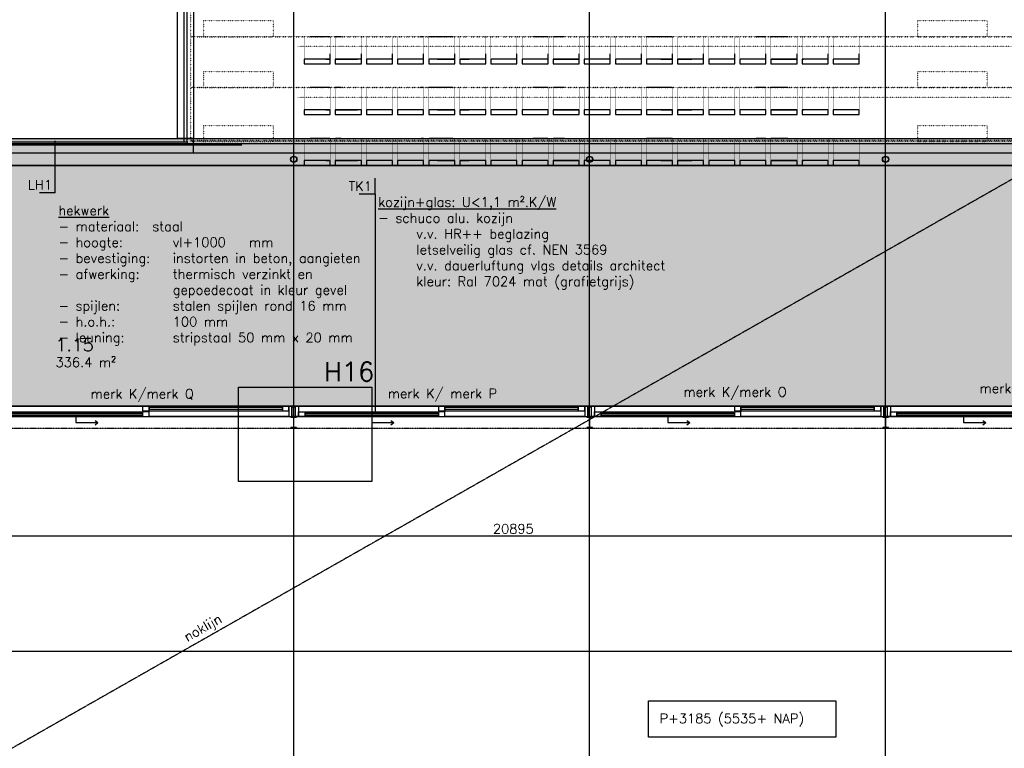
# Model space of a CAD drawing. Header units: millimetres. Extents: x -41560 to 117593, y -41642 to 17656.
# Tile 26 of 30: x 75911 to 91416, y -9225 to 2254. Entities that reach past the tile are written whole.
import ezdxf

# ---------------------------------------------------------------- set-up
doc = ezdxf.new("R2010")
doc.units = ezdxf.units.MM
doc.header["$LTSCALE"] = 0.5
doc.header["$PDMODE"] = 3
doc.header["$PDSIZE"] = 100
for name, pattern in [('ACAD_ISO07W100', [3, 0, -3]), ('CENTER2', [28.575, 19.05, -3.175, 3.175, -3.175]), ('HIDDEN2', [4.7625, 3.175, -1.5875])]:
    doc.linetypes.add(name, pattern=pattern)
for name, color, linetype in [('arc. 253', 253, 'Continuous'), ('arc. 9', 9, 'Continuous'), ('detailaanduiding', 4, 'Continuous'), ('inrichting terrein', 7, 'ACAD_ISO07W100'), ('maat 1.5mm', 210, 'Continuous'), ('pen 0.05mm', 7, 'Continuous'), ('pen 0.10mm', 6, 'Continuous'), ('pen 0.15mm', 1, 'Continuous'), ('pen 0.20mm', 2, 'Continuous'), ('stramien', 9, 'CENTER2'), ('tekst 1.5mm', 210, 'Continuous'), ('tekst 2.0mm', 211, 'Continuous'), ('tekstblocks', 6, 'Continuous')]:
    doc.layers.add(name, color=color, linetype=linetype)
doc.layers.add('hulplijn', color=140, linetype='Continuous', plot=False)
doc.layers.add('hulplijn opp', color=31, linetype='Continuous', plot=False)
doc.styles.add('1.5mm tekst', font='romans.shx', dxfattribs={"height": 1.5})
doc.styles.add('2.0mm tekst', font='romans.shx', dxfattribs={"height": 2})
doc.styles.add('3.0mm tekst', font='romans.shx', dxfattribs={"height": 3})
doc.dimstyles.new('1.5mm maat', dxfattribs={"dimscale": 0, "dimtxt": 1.5, "dimasz": 0.75, "dimexe": 1.25, "dimexo": 0.625, "dimgap": 0.375, "dimtad": 1, "dimdec": 0, "dimtxsty": '1.5mm tekst', "dimblk": 'dot maatlijn-GVA', "dimcen": 2.5, "dimse1": 1, "dimse2": 1, "dimclrd": 7, "dimclrt": 256, "dimadec": 0, "dimazin": 0, "dimtfac": 1, "dimtdec": 0, "dimtmove": 0, "dimatfit": 3, "dimfxl": 1, "dimarcsym": 0})

# ---------------------------------------------------------------- blocks, each defined once
blk = doc.blocks.new('*U158')
at = {"layer": 'tekst 1.5mm', "style": '1.5mm tekst'}
blk.add_attdef('OPPERVLAK', (0, -5), '', height=1.5, dxfattribs=at)
at = {"layer": 'tekst 2.0mm', "style": '2.0mm tekst'}
blk.add_attdef('RUIMTENUMMER', (0, -2.5), '', height=2, dxfattribs=at)
blk = doc.blocks.new('oppervlakte verd-02')
at = {"layer": 'hulplijn opp'}
for points in [[(57965, 384), (76815, 384), (76815, 154), (80145, 154), (80145, 384), (100825, 384), (100825, -20256), (80860, -20256), (80860, -18836), (92125, -18836), (92125, -14466), (99170, -14466), (99170, -3836), (60935, -3836), (60935, -18836), (73625, -18836), (73625, -19481), (80860, -19486), (80860, -20256), (57965, -20256)], [(74810, -9881), (74810, -9721), (74792, -9721), (74792, -3996), (95630, -3996), (95630, -14406), (92110, -14406), (92110, -14146), (80795, -14146), (80795, -19421), (73685, -19421), (73685, -12486), (72435, -12486), (72435, -9881)]]:
    blk.add_lwpolyline(points, close=True, dxfattribs=at)
at = {"xscale": 100, "yscale": 100, "zscale": 100}
blk.add_blockref('*U158', (77975, -2719), dxfattribs=at).add_auto_attribs({'RUIMTENUMMER': '1.15', 'OPPERVLAK': '336.4 m²'})
blk = doc.blocks.new('1302-stramien-01')
at = {"layer": 'hulplijn'}
for points in [[(-350, 350), (42350, 350), (42350, -18810), (-350, -18810)], [(-200, 200), (42200, 200), (42200, -18660), (-200, -18660)], [(0, 0), (42000, 0), (42000, -18460), (0, -18460)]]:
    blk.add_lwpolyline(points, close=True, dxfattribs=at)
at = {"layer": 'stramien'}
for p, q in [((23330, -23329), (23330, 10339)), ((27990, -23329), (27990, 10339)), ((32650, -23329), (32650, 10339)), ((-13469, 0), (52270, 0)), ((-13469, -7650), (52270, -7650))]:
    blk.add_line(p, q, dxfattribs=at)
blk = doc.blocks.new('TK01')
at = {"layer": 'hulplijn'}
for points in [[(0, 0), (0, 2.5)], [(0, 0), (-2.5, 0)]]:
    blk.add_lwpolyline(points, dxfattribs=at)
at = {"layer": 'hulplijn', "insert": (-0.5, 0.5), "char_height": 1.5, "attachment_point": 9, "style": '1.5mm tekst'}
blk.add_mtext_dynamic_manual_height_columns('TK1', width=6266.3931, gutter_width=500, heights=[0], dxfattribs=at)
at = {"layer": 'tekst 1.5mm', "insert": (0.5, -0.5), "char_height": 1.5, "width": 59.9125, "attachment_point": 1, "style": '1.5mm tekst'}
blk.add_mtext('{\\Lkozijn+glas: U<1,1 m².K/W\\P}- schuco alu. kozijn ^I\\P^Iv.v. HR++ beglazing\\P^Iletselveilig glas cf. NEN 3569\\P^Iv.v. dauerluftung vlgs details architect\\P^Ikleur: Ral 7024 mat (grafietgrijs)', dxfattribs=at)
blk = doc.blocks.new('dot maatlijn-GVA')
at = {"layer": 'maat 1.5mm'}
h = blk.add_hatch(color=7, dxfattribs=at)
edge = h.paths.add_edge_path()
edge.add_arc((0, 0), 0.4, 0, 360)
at = {"layer": 'maat 1.5mm', "color": 7}
for points in [[(0, 2.5), (0, -2.5)], [(-2.5, 0), (2.5, 0)]]:
    blk.add_lwpolyline(points, dxfattribs=at)
blk.add_circle((0, 0), 0.4, dxfattribs=at)
blk = doc.blocks.new('*D252')
at = {"layer": 'defpoints', "color": 0, "transparency": 16777216}
for p in [(73236, -4817), (94131, -5225), (94131, -5879)]:
    blk.add_point(p, dxfattribs=at)
at = {"layer": 'tekst 1.5mm', "color": 7, "lineweight": -2, "transparency": 16777216}
blk.add_line((73311, -5879), (94056, -5879), dxfattribs=at)
at = {"layer": 'tekst 1.5mm', "color": 7, "lineweight": -2, "transparency": 16777216, "xscale": 75, "yscale": 75, "zscale": 75, "rotation": 180}
blk.add_blockref('dot maatlijn-GVA', (73236, -5879), dxfattribs=at)
at = {"layer": 'tekst 1.5mm', "color": 7, "lineweight": -2, "transparency": 16777216, "xscale": 75, "yscale": 75, "zscale": 75}
blk.add_blockref('dot maatlijn-GVA', (94131, -5879), dxfattribs=at)
at = {"layer": 'tekst 1.5mm', "transparency": 16777216, "insert": (83684, -5767), "char_height": 150, "attachment_point": 5, "style": '1.5mm tekst'}
blk.add_mtext('20895', dxfattribs=at)
blk = doc.blocks.new('*U313')
at = {"layer": 'hulplijn'}
for points in [[(-205, 0), (205, 0), (205, 75), (-205, 75)], [(285, 0), (695, 0), (695, 75), (285, 75)], [(775, 0), (1185, 0), (1185, 75), (775, 75)], [(1265, 0), (1675, 0), (1675, 75), (1265, 75)], [(1755, 0), (2165, 0), (2165, 75), (1755, 75)], [(2245, 0), (2655, 0), (2655, 75), (2245, 75)], [(2735, 0), (3145, 0), (3145, 75), (2735, 75)], [(3225, 0), (3635, 0), (3635, 75), (3225, 75)], [(3715, 0), (4125, 0), (4125, 75), (3715, 75)], [(4205, 0), (4615, 0), (4615, 75), (4205, 75)], [(4695, 0), (5105, 0), (5105, 75), (4695, 75)], [(5185, 0), (5595, 0), (5595, 75), (5185, 75)], [(5675, 0), (6085, 0), (6085, 75), (5675, 75)], [(6165, 0), (6575, 0), (6575, 75), (6165, 75)], [(6655, 0), (7065, 0), (7065, 75), (6655, 75)], [(7145, 0), (7555, 0), (7555, 75), (7145, 75)], [(7635, 0), (8045, 0), (8045, 75), (7635, 75)], [(8125, 0), (8535, 0), (8535, 75), (8125, 75)]]:
    blk.add_lwpolyline(points, close=True, dxfattribs=at)
at = {"layer": 'inrichting terrein', "ltscale": 0.4}
for points in [[(-205, 75), (205, 75), (205, 425), (-205, 425)], [(285, 75), (695, 75), (695, 425), (285, 425)], [(775, 75), (1185, 75), (1185, 425), (775, 425)], [(1265, 75), (1675, 75), (1675, 425), (1265, 425)], [(1755, 75), (2165, 75), (2165, 425), (1755, 425)], [(2245, 75), (2655, 75), (2655, 425), (2245, 425)], [(2735, 75), (3145, 75), (3145, 425), (2735, 425)], [(3225, 75), (3635, 75), (3635, 425), (3225, 425)], [(3715, 75), (4125, 75), (4125, 425), (3715, 425)], [(4205, 75), (4615, 75), (4615, 425), (4205, 425)], [(4695, 75), (5105, 75), (5105, 425), (4695, 425)], [(5185, 75), (5595, 75), (5595, 425), (5185, 425)], [(5675, 75), (6085, 75), (6085, 425), (5675, 425)], [(6165, 75), (6575, 75), (6575, 425), (6165, 425)], [(6655, 75), (7065, 75), (7065, 425), (6655, 425)], [(7145, 75), (7555, 75), (7555, 425), (7145, 425)], [(7635, 75), (8045, 75), (8045, 425), (7635, 425)], [(8125, 75), (8535, 75), (8535, 425), (8125, 425)]]:
    blk.add_lwpolyline(points, close=True, dxfattribs=at)
blk = doc.blocks.new('LH01')
at = {"layer": 'hulplijn'}
for points in [[(0, 0), (0, 2.5)], [(0, 0), (-2.5, 0)]]:
    blk.add_lwpolyline(points, dxfattribs=at)
at = {"layer": 'hulplijn', "insert": (-0.5, 0.5), "char_height": 1.5, "attachment_point": 9, "style": '1.5mm tekst'}
blk.add_mtext_dynamic_manual_height_columns('LH1', width=6266.3931, gutter_width=500, heights=[0], dxfattribs=at)
at = {"layer": 'tekst 1.5mm', "insert": (0.5, -2.06), "char_height": 1.5, "width": 67.9697, "attachment_point": 1, "style": '1.5mm tekst'}
blk.add_mtext('\\pt30;{\\Lhekwerk\\P}- materiaal:  staal\\P\\ptz;- hoogte:^I^Ivl+1000^Imm\\P- bevestiging:^Iinstorten in beton, aangieten\\P- afwerking:^Ithermisch verzinkt en ^J^I^I^Igepoedecoat in kleur gevel\\P- spijlen:^I^Istalen spijlen rond 16 mm \\P- h.o.h.:^I^I100 mm \\P- leuning:^I^Istripstaal 50 mm x 20 mm', dxfattribs=at)
blk = doc.blocks.new('*U324')
at = {"layer": 'arc. 9'}
h = blk.add_hatch(color=256, dxfattribs=at)
edge = h.paths.add_edge_path()
edge.add_line((-2.65, -17), (-2.65, -163))
edge.add_arc((-11.65, -163), 9, -90, 0, ccw=False)
edge.add_line((-11.65, -172), (-45.5, -172))
edge.add_line((-45.5, -172), (-45.5, -180))
edge.add_line((-45.5, -180), (45.5, -180))
edge.add_line((45.5, -180), (45.5, -172))
edge.add_line((45.5, -172), (11.65, -172))
edge.add_arc((11.65, -163), 9, 180, 270, ccw=False)
edge.add_line((2.65, -163), (2.65, -17))
edge.add_arc((11.65, -17), 9, 90, 180, ccw=False)
edge.add_line((11.65, -8), (45.5, -8))
edge.add_line((45.5, -8), (45.5, 0))
edge.add_line((45.5, 0), (-45.5, 0))
edge.add_line((-45.5, 0), (-45.5, -8))
edge.add_line((-45.5, -8), (-11.65, -8))
edge.add_arc((-11.65, -17), 9, 0, 90, ccw=False)
at = {"layer": 'pen 0.20mm'}
blk.add_lwpolyline([(-2.65, -17), (-2.65, -163, -0.41421356), (-11.65, -172), (-45.5, -172), (-45.5, -180), (45.5, -180), (45.5, -172), (11.65, -172, -0.41421356), (2.65, -163), (2.65, -17, -0.41421356), (11.65, -8), (45.5, -8), (45.5, 0), (-45.5, 0), (-45.5, -8), (-11.65, -8, -0.41421356)], format="xyb", close=True, dxfattribs=at)
blk = doc.blocks.new('stalen buiskolom 101')
at = {"layer": 'arc. 9'}
h = blk.add_hatch(color=256, dxfattribs=at)
h.dxf.hatch_style = 1
edge = h.paths.add_edge_path()
edge.add_arc((0, 0), 50.8, 0, 360)
edge = h.paths.add_edge_path(flags=17)
edge.add_arc((0, 0), 44.8, 0, 360)
at = {"layer": 'pen 0.20mm'}
for radius in [50.8, 44.8]:
    blk.add_circle((0, 0), radius, dxfattribs=at)

msp = doc.modelspace()

# ---------------------------------------------------------------- hatches: boundary and pattern name
at = {"layer": 'arc. 253'}
h = msp.add_hatch(color=256, dxfattribs=at)
h.dxf.hatch_style = 1
h.paths.add_polyline_path([(56466.3, 384.3), (75316.3, 384.3), (78646.3, 384.3), (99326.3, 384.3), (99326.3, -20255.7), (56466.3, -20255.7)])
h.paths.add_polyline_path([(59436.3, -3835.7), (97671.3, -3835.7), (97671.3, -14465.7), (90626.3, -14465.7), (90626.3, -18835.7), (79361.3, -18835.7), (79361.3, -19485.7), (72126.3, -19485.7), (72126.3, -18835.7), (59436.3, -18835.7)], flags=16)

# ---------------------------------------------------------------- linework, layer by layer
at = {"layer": 'detailaanduiding'}
msp.add_lwpolyline([(79356.3, -3535.2), (81456.3, -3535.2), (81456.3, -5020.2), (79356.3, -5020.2)], close=True, dxfattribs=at)
at = {"layer": 'hulplijn'}
for points in [[(56466.3, 384.3), (75316.3, 384.3), (75316.3, 384.3), (78646.3, 384.3), (78646.3, 384.3), (99326.3, 384.3), (99326.3, -20255.7), (56466.3, -20255.7)], [(56696.3, 154.3), (99096.3, 154.3), (99096.3, -19955.7), (56696.3, -19955.7)], [(56896.3, -18505.7), (98896.3, -18505.7), (98896.3, -45.7), (56896.3, -45.7)]]:
    msp.add_lwpolyline(points, close=True, dxfattribs=at)
msp.add_lwpolyline([(-4537.9, 284.3), (79408.7, 284.3)], dxfattribs=at)
at = {"layer": 'hulplijn opp'}
msp.add_lwpolyline([(59436.3, -3835.7), (97671.3, -3835.7), (97671.3, -14465.7), (90626.3, -14465.7), (90626.3, -18835.7), (79361.3, -18835.7), (79361.3, -19485.7), (72126.3, -19485.7), (72126.3, -18835.7), (59436.3, -18835.7)], close=True, dxfattribs=at)
at = {"layer": 'inrichting terrein', "ltscale": 0.5}
for p, q in [((80286.3, 1834.3), (99176.3, 1834.3)), ((80286.3, 1034.3), (99176.3, 1034.3)), ((78606.3, 354.3), (99326.3, 354.3))]:
    msp.add_line(p, q, dxfattribs=at)
for points in [[(99326.3, 1984.3), (78606.3, 1984.3), (78606.3, 2784.3), (99326.3, 2784.3)], [(78806.3, 1984.3), (79906.3, 1984.3), (79906.3, 2234.3), (78806.3, 2234.3)], [(90046.3, 1984.3), (91146.3, 1984.3), (91146.3, 2234.3), (90046.3, 2234.3)], [(99326.3, 1184.3), (78606.3, 1184.3), (78606.3, 1984.3), (99326.3, 1984.3)], [(78806.3, 1184.3), (79906.3, 1184.3), (79906.3, 1434.3), (78806.3, 1434.3)], [(90046.3, 1184.3), (91146.3, 1184.3), (91146.3, 1434.3), (90046.3, 1434.3)], [(99326.3, 334.3), (78606.3, 334.3), (78606.3, 1184.3), (99326.3, 1184.3)], [(78806.3, 334.3), (79906.3, 334.3), (79906.3, 584.3), (78806.3, 584.3)], [(90046.3, 334.3), (91146.3, 334.3), (91146.3, 584.3), (90046.3, 584.3)]]:
    msp.add_lwpolyline(points, close=True, dxfattribs=at)
at = {"layer": 'pen 0.05mm'}
for p, q in [((77845.1, -3835.7), (75643.3, -3835.7)), ((80149.3, -3995.7), (77947.6, -3995.7)), ((84809.3, -3995.7), (82607.6, -3995.7)), ((89469.3, -3995.7), (87267.6, -3995.7))]:
    msp.add_line(p, q, dxfattribs=at)
at = {"layer": 'pen 0.05mm', "linetype": 'HIDDEN2'}
msp.add_line((61676.3, -4180.7), (94149.3, -4180.7), dxfattribs=at)
at = {"layer": 'pen 0.05mm'}
for points in [[(78396.3, 6474.3), (78646.3, 6474.3), (78646.3, 384.3), (78396.3, 384.3)], [(56696.3, 154.3), (99096.3, 154.3), (99096.3, -19955.7), (56696.3, -19955.7)], [(80046.8, -3835.7), (77947.6, -3835.7), (77947.6, -3905.7), (80046.8, -3905.7)], [(84706.8, -3835.7), (82607.6, -3835.7), (82607.6, -3905.7), (84706.8, -3905.7)], [(89366.8, -3835.7), (87267.6, -3835.7), (87267.6, -3905.7), (89366.8, -3905.7)], [(75745.8, -3925.7), (77845.1, -3925.7), (77845.1, -3995.7), (75745.8, -3995.7)], [(80405.8, -3925.7), (82505.1, -3925.7), (82505.1, -3995.7), (80405.8, -3995.7)], [(85065.8, -3925.7), (87165.1, -3925.7), (87165.1, -3995.7), (85065.8, -3995.7)], [(89725.8, -3925.7), (91825.1, -3925.7), (91825.1, -3995.7), (89725.8, -3995.7)]]:
    msp.add_lwpolyline(points, close=True, dxfattribs=at)
at = {"layer": 'pen 0.05mm', "linetype": 'HIDDEN2'}
for points in [[(56696.3, 154.3), (99096.3, 154.3), (99096.3, -18705.7), (56696.3, -18705.7)], [(56896.3, -45.7), (98896.3, -45.7), (98896.3, -18505.7), (56896.3, -18505.7)]]:
    msp.add_lwpolyline(points, close=True, dxfattribs=at)
at = {"layer": 'pen 0.05mm'}
for points in [[(76795.5, -3995.7), (76795.5, -4093.2), (77143.9, -4093.2)], [(81455.5, -3995.7), (81455.5, -4093.2), (81803.9, -4093.2)], [(86115.5, -3995.7), (86115.5, -4093.2), (86463.9, -4093.2)], [(90775.5, -3995.7), (90775.5, -4093.2), (91123.9, -4093.2)], [(77097.2, -4059.4), (77143.9, -4093.2)], [(77097.2, -4127), (77143.9, -4093.2)], [(81757.2, -4059.4), (81803.9, -4093.2)], [(81757.2, -4127), (81803.9, -4093.2)], [(86417.2, -4059.4), (86463.9, -4093.2)], [(86417.2, -4127), (86463.9, -4093.2)], [(91077.2, -4059.4), (91123.9, -4093.2)], [(91077.2, -4127), (91123.9, -4093.2)]]:
    msp.add_lwpolyline(points, dxfattribs=at)
at = {"layer": 'pen 0.10mm', "linetype": 'HIDDEN2'}
msp.add_line((99996.3, 4554.3), (55796.3, -20605.7), dxfattribs=at)
at = {"layer": 'pen 0.10mm'}
for points in [[(78496.3, 329.3), (78546.3, 329.3), (78546.3, 6474.3), (78496.3, 6474.3)], [(56536.3, 384.3), (75316.3, 384.3), (75316.3, 154.3), (78646.3, 154.3), (78646.3, 384.3), (99326.3, 384.3), (99326.3, -20255.7), (56466.3, -20255.7)], [(75416.3, 329.3), (78546.3, 329.3), (78546.3, 279.3), (75416.3, 279.3)], [(80046.8, -3857.2), (77947.6, -3857.2), (77947.6, -3884.2), (80046.8, -3884.2)], [(84706.8, -3857.2), (82607.6, -3857.2), (82607.6, -3884.2), (84706.8, -3884.2)], [(89366.8, -3857.2), (87267.6, -3857.2), (87267.6, -3884.2), (89366.8, -3884.2)], [(75745.8, -3947.2), (77845.1, -3947.2), (77845.1, -3974.2), (75745.8, -3974.2)], [(80405.8, -3947.2), (82505.1, -3947.2), (82505.1, -3974.2), (80405.8, -3974.2)], [(85065.8, -3947.2), (87165.1, -3947.2), (87165.1, -3974.2), (85065.8, -3974.2)], [(89725.8, -3947.2), (91825.1, -3947.2), (91825.1, -3974.2), (89725.8, -3974.2)]]:
    msp.add_lwpolyline(points, close=True, dxfattribs=at)
at = {"layer": 'pen 0.15mm'}
for points in [[(80226.3, -3835.7), (80226.3, 384.3)], [(84886.3, -3835.7), (84886.3, 384.3)], [(89546.3, -3835.7), (89546.3, 384.3)]]:
    msp.add_lwpolyline(points, dxfattribs=at)
for points in [[(77947.6, -3835.7), (77845.1, -3835.7), (77845.1, -3905.7), (77947.6, -3905.7)], [(80149.3, -3835.7), (80046.8, -3835.7), (80046.8, -3905.7), (80149.3, -3905.7)], [(80196.3, -3835.7), (80149.3, -3835.7), (80149.3, -3995.7), (80196.3, -3995.7)], [(80201.3, -3845.7), (80251.3, -3845.7), (80251.3, -3998.7), (80201.3, -3998.7)], [(80256.3, -3835.7), (80303.3, -3835.7), (80303.3, -3995.7), (80256.3, -3995.7)], [(82607.6, -3835.7), (82505.1, -3835.7), (82505.1, -3905.7), (82607.6, -3905.7)], [(84809.3, -3835.7), (84706.8, -3835.7), (84706.8, -3905.7), (84809.3, -3905.7)], [(84856.3, -3835.7), (84809.3, -3835.7), (84809.3, -3995.7), (84856.3, -3995.7)], [(84861.3, -3845.7), (84911.3, -3845.7), (84911.3, -3998.7), (84861.3, -3998.7)], [(84916.3, -3835.7), (84963.3, -3835.7), (84963.3, -3995.7), (84916.3, -3995.7)], [(87267.6, -3835.7), (87165.1, -3835.7), (87165.1, -3905.7), (87267.6, -3905.7)], [(89469.3, -3835.7), (89366.8, -3835.7), (89366.8, -3905.7), (89469.3, -3905.7)], [(89516.3, -3835.7), (89469.3, -3835.7), (89469.3, -3995.7), (89516.3, -3995.7)], [(89521.3, -3845.7), (89571.3, -3845.7), (89571.3, -3998.7), (89521.3, -3998.7)], [(89576.3, -3835.7), (89623.3, -3835.7), (89623.3, -3995.7), (89576.3, -3995.7)], [(77947.6, -3925.7), (77845.1, -3925.7), (77845.1, -3995.7), (77947.6, -3995.7)], [(80303.3, -3925.7), (80405.8, -3925.7), (80405.8, -3995.7), (80303.3, -3995.7)], [(82607.6, -3925.7), (82505.1, -3925.7), (82505.1, -3995.7), (82607.6, -3995.7)], [(84963.3, -3925.7), (85065.8, -3925.7), (85065.8, -3995.7), (84963.3, -3995.7)], [(87267.6, -3925.7), (87165.1, -3925.7), (87165.1, -3995.7), (87267.6, -3995.7)], [(89623.3, -3925.7), (89725.8, -3925.7), (89725.8, -3995.7), (89623.3, -3995.7)]]:
    msp.add_lwpolyline(points, close=True, dxfattribs=at)
at = {"layer": 'tekst 1.5mm'}
msp.add_lwpolyline([(85812.8, -8475.7), (88763.3, -8475.7), (88763.3, -9048.4), (85812.8, -9048.4)], close=True, dxfattribs=at)
at = {"layer": 'tekstblocks'}
for points in [[(76471.2, -471.8), (76471.2, 342.9)], [(81507.3, -494.1), (81507.3, -3925.4)]]:
    msp.add_lwpolyline(points, dxfattribs=at)

# ---------------------------------------------------------------- block references
for name, p in [('oppervlakte verd-02', (-1498.9, 0)), ('1302-stramien-01', (56896.3, -45.7)), ('*U313', (80596.3, 1559.3)), ('*U313', (80596.3, 759.3)), ('*U313', (80596.3, -40.7)), ('stalen buiskolom 101', (80226.3, 54.3)), ('stalen buiskolom 101', (84886.3, 54.3)), ('stalen buiskolom 101', (89546.3, 54.3)), ('*U324', (80226.3, -4000.7)), ('*U324', (84886.3, -4000.7)), ('*U324', (89546.3, -4000.7))]:
    msp.add_blockref(name, p)
at = {"xscale": 100, "yscale": 100, "zscale": 100}
msp.add_blockref('LH01', (76471.2, -471.8), dxfattribs=at)
at = {"layer": 'tekstblocks', "xscale": 100, "yscale": 100, "zscale": 100}
msp.add_blockref('TK01', (81507.3, -494.1), dxfattribs=at)

# ---------------------------------------------------------------- texts
at = {"layer": 'detailaanduiding', "insert": (80698.9, -3140.3), "char_height": 300, "width": 810, "attachment_point": 1, "style": '3.0mm tekst'}
msp.add_mtext('H16', dxfattribs=at)
at = {"layer": 'tekst 1.5mm', "char_height": 150, "attachment_point": 1, "style": '1.5mm tekst'}
for s, insert, width in [('merk K/merk Q', (77027.3, -3565.5), 4102.949), ('merk K/ merk P', (81706.5, -3560.7), 2622.789), ('merk K/merk O', (86362.6, -3535.1), 2952.696), ('merk J/merk N', (91024.9, -3478.6), 3973.102), ('P+3185 (5535+ NAP)', (85988.4, -8680.3), 3812.529)]:
    msp.add_mtext(s, dxfattribs=dict(at, insert=insert, width=width))
at = {"layer": 'tekst 1.5mm', "insert": (78476.1, -7418), "char_height": 150, "width": 3355.957, "attachment_point": 1, "rotation": 29.64986, "style": '1.5mm tekst'}
msp.add_mtext('noklijn', dxfattribs=at)

# ---------------------------------------------------------------- dimensions: what is measured, and where the dimension line sits
at = {"layer": 'tekst 1.5mm'}
dim = msp.add_linear_dim(base=(94131.3, -5879.1), p1=(73236.3, -4817.1), p2=(94131.3, -5224.7), dimstyle='1.5mm maat', dxfattribs=at)
dim.commit()
dim.dimension.update_dxf_attribs({"geometry": '*D252', "text_midpoint": (83683.8, -5766.6)})

doc.saveas('drawing.dxf')
